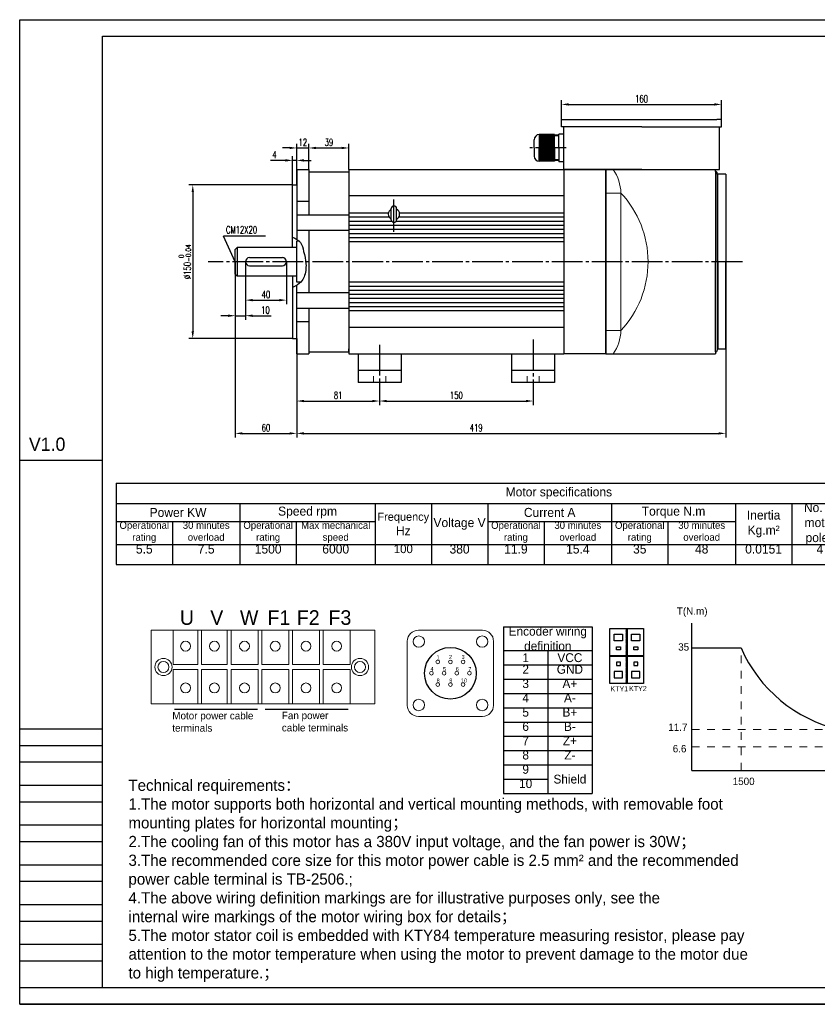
# Model space of a CAD drawing. Header units: inches. Extents: x -145 to 8431, y -8689 to -4411.
# Tile 3 of 14: x 869 to 1648, y -8689 to -7727. Entities that reach past the tile are written whole.
import ezdxf

# ---------------------------------------------------------------- set-up
doc = ezdxf.new("R2010")
doc.units = ezdxf.units.IN
doc.header["$MEASUREMENT"] = 0
for name, pattern in [('CENTER', [50.8, 31.75, -6.35, 6.35, -6.35]), ('EB_DASHDOT', [39, 30, -3, 3, -3]), ('JIS_02_1.2', [2.5, 1.25, -1.25])]:
    doc.linetypes.add(name, pattern=pattern)
for name, color, linetype in [('1', 1, 'Continuous'), ('3中心线层', 4, 'CENTER'), ('尺寸标注', 7, 'Continuous'), ('尺寸线', 7, 'Continuous')]:
    doc.layers.add(name, color=color, linetype=linetype)
for name, color, linetype, lineweight in [('CAXA1', 1, 'EB_DASHDOT', 25), ('实线', 7, 'Continuous', 30), ('虚线', 7, 'JIS_02_1.2', 13)]:
    doc.layers.add(name, color=color, linetype=linetype, lineweight=lineweight)
doc.styles.add('SLDTEXTSTYLE0', font='txt')
doc.styles.add('wldj', font='txt.shx', dxfattribs={"width": 0.7, "bigfont": 'INTECAD.SHX'})
doc.dimstyles.new('半径标注', dxfattribs={"dimscale": 2, "dimtxt": 3.5, "dimasz": 3.5, "dimexe": 2, "dimexo": 0, "dimgap": 1, "dimtad": 1, "dimdec": 3, "dimdsep": 46, "dimtxsty": 'wldj', "dimcen": 0.09, "dimclrd": 1, "dimclre": 1, "dimclrt": 3, "dimazin": 2, "dimtfac": 0.7, "dimtdec": 3, "dimtmove": 0, "dimatfit": 3, "dimfxl": 1, "dimtzin": 0, "dimarcsym": 0})

# ---------------------------------------------------------------- blocks, each defined once
blk = doc.blocks.new('*D49')
at = {"color": 1, "lineweight": -2}
for p, q in [((1079.71, -7975.37), (1079.71, -8135.15)), ((1139.71, -8053.37), (1139.71, -8135.15)), ((1086.71, -8131.15), (1132.71, -8131.15))]:
    blk.add_line(p, q, dxfattribs=at)
at = {"color": 1}
for points in [[(1086.71, -8129.98), (1086.71, -8132.31), (1079.71, -8131.15)], [(1132.71, -8132.31), (1132.71, -8129.98), (1139.71, -8131.15)]]:
    blk.add_solid(points, dxfattribs=at)
at = {"layer": 'Defpoints', "color": 0}
for p in [(1079.71, -7975.37), (1139.71, -8053.37), (1139.71, -8131.15)]:
    blk.add_point(p, dxfattribs=at)
at = {"color": 3, "insert": (1109.71, -8125.65), "char_height": 7, "attachment_point": 5, "style": 'wldj'}
blk.add_mtext('60', dxfattribs=at)
blk = doc.blocks.new('*D50')
at = {"color": 1, "lineweight": -2}
for p, q in [((1558.82, -7963.37), (1558.82, -8135.15)), ((1139.71, -8053.37), (1139.71, -8135.15)), ((1146.71, -8131.15), (1551.82, -8131.15))]:
    blk.add_line(p, q, dxfattribs=at)
at = {"color": 1}
for points in [[(1146.71, -8129.98), (1146.71, -8132.31), (1139.71, -8131.15)], [(1551.82, -8132.31), (1551.82, -8129.98), (1558.82, -8131.15)]]:
    blk.add_solid(points, dxfattribs=at)
at = {"layer": 'Defpoints', "color": 0}
for p in [(1558.82, -7963.37), (1139.71, -8053.37), (1558.82, -8131.15)]:
    blk.add_point(p, dxfattribs=at)
at = {"color": 3, "insert": (1315.03, -8125.65), "char_height": 7, "attachment_point": 5, "style": 'wldj'}
blk.add_mtext('419', dxfattribs=at)
blk = doc.blocks.new('*D51')
at = {"color": 1, "lineweight": -2}
for p, q in [((1132.71, -7852.19), (1125.71, -7852.19)), ((1139.71, -7873.37), (1139.71, -7848.19)), ((1139.71, -7852.19), (1151.71, -7852.19)), ((1151.71, -7873.37), (1151.71, -7848.19)), ((1158.71, -7852.19), (1165.71, -7852.19))]:
    blk.add_line(p, q, dxfattribs=at)
at = {"color": 1}
for points in [[(1132.71, -7853.35), (1132.71, -7851.02), (1139.71, -7852.19)], [(1158.71, -7851.02), (1158.71, -7853.35), (1151.71, -7852.19)]]:
    blk.add_solid(points, dxfattribs=at)
at = {"layer": 'Defpoints', "color": 0}
for p in [(1151.71, -7852.19), (1139.71, -7873.37), (1151.71, -7873.37)]:
    blk.add_point(p, dxfattribs=at)
at = {"color": 3, "insert": (1145.71, -7846.69), "char_height": 7, "attachment_point": 5, "style": 'wldj'}
blk.add_mtext('12', dxfattribs=at)
blk = doc.blocks.new('*D52')
at = {"color": 1, "lineweight": -2}
for p, q in [((1151.71, -7873.37), (1151.71, -7848.19)), ((1158.71, -7852.19), (1183.71, -7852.19)), ((1190.71, -7873.37), (1190.71, -7848.19))]:
    blk.add_line(p, q, dxfattribs=at)
at = {"color": 1}
for points in [[(1158.71, -7851.02), (1158.71, -7853.35), (1151.71, -7852.19)], [(1183.71, -7853.35), (1183.71, -7851.02), (1190.71, -7852.19)]]:
    blk.add_solid(points, dxfattribs=at)
at = {"layer": 'Defpoints', "color": 0}
for p in [(1190.71, -7852.19), (1151.71, -7873.37), (1190.71, -7873.37)]:
    blk.add_point(p, dxfattribs=at)
at = {"color": 3, "insert": (1171.21, -7846.69), "char_height": 7, "attachment_point": 5, "style": 'wldj'}
blk.add_mtext('39', dxfattribs=at)
blk = doc.blocks.new('*D53')
at = {"color": 1, "lineweight": -2}
for p, q in [((1135.71, -7888.37), (1034.21, -7888.37)), ((1038.21, -7895.37), (1038.21, -8031.37)), ((1135.71, -8038.37), (1034.21, -8038.37))]:
    blk.add_line(p, q, dxfattribs=at)
at = {"color": 1}
for points in [[(1039.37, -7895.37), (1037.04, -7895.37), (1038.21, -7888.37)], [(1037.04, -8031.37), (1039.37, -8031.37), (1038.21, -8038.37)]]:
    blk.add_solid(points, dxfattribs=at)
at = {"layer": 'Defpoints', "color": 0}
for p in [(1135.71, -7888.37), (1038.21, -8038.37), (1135.71, -8038.37)]:
    blk.add_point(p, dxfattribs=at)
at = {"color": 3, "insert": (1030.49, -7963.37), "char_height": 7, "attachment_point": 5, "rotation": 90, "style": 'wldj'}
blk.add_mtext('{\\Ftxt,intecad|c134;%%C150\\H0.7x;\\S 0^ -0.04;}', dxfattribs=at)
blk = doc.blocks.new('*D63')
at = {"color": 1, "lineweight": -2}
for p, q in [((1135.71, -7888.37), (1135.71, -7860.31)), ((1139.71, -7888.37), (1139.71, -7860.31)), ((1128.71, -7864.31), (1114.21, -7864.31)), ((1139.71, -7864.31), (1135.71, -7864.31)), ((1146.71, -7864.31), (1153.71, -7864.31))]:
    blk.add_line(p, q, dxfattribs=at)
at = {"color": 1}
for points in [[(1128.71, -7865.48), (1128.71, -7863.14), (1135.71, -7864.31)], [(1146.71, -7863.14), (1146.71, -7865.48), (1139.71, -7864.31)]]:
    blk.add_solid(points, dxfattribs=at)
at = {"layer": 'Defpoints', "color": 0}
for p in [(1135.71, -7864.31), (1135.71, -7888.37), (1139.71, -7888.37)]:
    blk.add_point(p, dxfattribs=at)
at = {"color": 3, "insert": (1117.96, -7858.81), "char_height": 7, "attachment_point": 5, "style": 'wldj'}
blk.add_mtext('4', dxfattribs=at)
blk = doc.blocks.new('*D67')
at = {"color": 1, "lineweight": -2}
for p, q in [((1139.71, -8053.37), (1139.71, -8103.51)), ((1220.71, -8087.05), (1220.71, -8103.51)), ((1146.71, -8099.51), (1213.71, -8099.51))]:
    blk.add_line(p, q, dxfattribs=at)
at = {"color": 1}
for points in [[(1146.71, -8098.34), (1146.71, -8100.67), (1139.71, -8099.51)], [(1213.71, -8100.67), (1213.71, -8098.34), (1220.71, -8099.51)]]:
    blk.add_solid(points, dxfattribs=at)
at = {"layer": 'Defpoints', "color": 0}
for p in [(1139.71, -8053.37), (1220.71, -8087.05), (1220.71, -8099.51)]:
    blk.add_point(p, dxfattribs=at)
at = {"color": 3, "insert": (1180.21, -8094.01), "char_height": 7, "attachment_point": 5, "style": 'wldj'}
blk.add_mtext('81', dxfattribs=at)
blk = doc.blocks.new('*D68')
at = {"color": 1, "lineweight": -2}
for p, q in [((1220.71, -8081.54), (1220.71, -8103.51)), ((1370.71, -8088.68), (1370.71, -8103.51)), ((1227.71, -8099.51), (1363.71, -8099.51))]:
    blk.add_line(p, q, dxfattribs=at)
at = {"color": 1}
for points in [[(1227.71, -8098.34), (1227.71, -8100.67), (1220.71, -8099.51)], [(1363.71, -8100.67), (1363.71, -8098.34), (1370.71, -8099.51)]]:
    blk.add_solid(points, dxfattribs=at)
at = {"layer": 'Defpoints', "color": 0}
for p in [(1220.71, -8081.54), (1370.71, -8088.68), (1370.71, -8099.51)]:
    blk.add_point(p, dxfattribs=at)
at = {"color": 3, "insert": (1295.71, -8094.01), "char_height": 7, "attachment_point": 5, "style": 'wldj'}
blk.add_mtext('150', dxfattribs=at)
blk = doc.blocks.new('*D69')
at = {"color": 1, "lineweight": -2}
for p, q in [((1079.71, -7963.37), (1079.71, -8020.13)), ((1089.71, -7963.37), (1089.71, -8020.13)), ((1072.71, -8016.13), (1065.71, -8016.13)), ((1079.71, -8016.13), (1089.71, -8016.13)), ((1096.71, -8016.13), (1114.71, -8016.13))]:
    blk.add_line(p, q, dxfattribs=at)
at = {"color": 1}
for points in [[(1072.71, -8017.3), (1072.71, -8014.97), (1079.71, -8016.13)], [(1096.71, -8014.97), (1096.71, -8017.3), (1089.71, -8016.13)]]:
    blk.add_solid(points, dxfattribs=at)
at = {"layer": 'Defpoints', "color": 0}
for p in [(1079.71, -7963.37), (1089.71, -7963.37), (1089.71, -8016.13)]:
    blk.add_point(p, dxfattribs=at)
at = {"color": 3, "insert": (1109.21, -8010.63), "char_height": 7, "attachment_point": 5, "style": 'wldj'}
blk.add_mtext('10', dxfattribs=at)
blk = doc.blocks.new('*D70')
at = {"color": 1, "lineweight": -2}
for p, q in [((1089.71, -7963.37), (1089.71, -8004.91)), ((1129.71, -7963.37), (1129.71, -8004.91)), ((1096.71, -8000.91), (1122.71, -8000.91))]:
    blk.add_line(p, q, dxfattribs=at)
at = {"color": 1}
for points in [[(1096.71, -7999.75), (1096.71, -8002.08), (1089.71, -8000.91)], [(1122.71, -8002.08), (1122.71, -7999.75), (1129.71, -8000.91)]]:
    blk.add_solid(points, dxfattribs=at)
at = {"layer": 'Defpoints', "color": 0}
for p in [(1089.71, -7963.37), (1129.71, -7963.37), (1129.71, -8000.91)]:
    blk.add_point(p, dxfattribs=at)
at = {"color": 3, "insert": (1109.71, -7995.41), "char_height": 7, "attachment_point": 5, "style": 'wldj'}
blk.add_mtext('40', dxfattribs=at)
blk = doc.blocks.new('*D73')
at = {"color": 1, "lineweight": -2}
for p, q in [((1398.5, -7824.37), (1398.5, -7805.63)), ((1405.5, -7809.63), (1547.61, -7809.63)), ((1554.61, -7824.37), (1554.61, -7805.63))]:
    blk.add_line(p, q, dxfattribs=at)
at = {"color": 1}
for points in [[(1405.5, -7808.46), (1405.5, -7810.8), (1398.5, -7809.63)], [(1547.61, -7810.8), (1547.61, -7808.46), (1554.61, -7809.63)]]:
    blk.add_solid(points, dxfattribs=at)
at = {"layer": 'Defpoints', "color": 0}
for p in [(1554.61, -7809.63), (1398.5, -7824.37), (1554.61, -7824.37)]:
    blk.add_point(p, dxfattribs=at)
at = {"color": 3, "insert": (1476.55, -7804.13), "char_height": 7, "attachment_point": 5, "style": 'wldj'}
blk.add_mtext('{\\Ftxt,intecad|c134;160}', dxfattribs=at)
blk = doc.blocks.new('*T74')
at = {"color": 0, "lineweight": -2}
for p, q in [((0, 0), (55, 0)), ((0, 0), (0, -19.8)), ((55, 0), (121, 0)), ((121, 0), (176, 0)), ((176, 0), (253, 0)), ((253, 0), (308, 0)), ((308, 0), (363, 0)), ((363, 0), (418, 0)), ((418, 0), (484, 0)), ((484, 0), (539, 0)), ((539, 0), (605, 0)), ((605, 0), (660, 0)), ((660, 0), (715, 0)), ((715, 0), (770, 0)), ((770, 0), (865, 0)), ((865, 0), (920, 0)), ((865, 0), (865, -19.8)), ((920, 0), (920, -19.8)), ((0, -19.8), (55, -19.8)), ((0, -19.8), (0, -37.61)), ((55, -19.8), (121, -19.8)), ((121, -19.8), (176, -19.8)), ((121, -19.8), (121, -37.61)), ((176, -19.8), (253, -19.8)), ((253, -19.8), (308, -19.8)), ((253, -19.8), (253, -37.61)), ((308, -19.8), (363, -19.8)), ((308, -19.8), (308, -37.61)), ((363, -19.8), (418, -19.8)), ((363, -19.8), (363, -37.61)), ((418, -19.8), (484, -19.8)), ((484, -19.8), (539, -19.8)), ((484, -19.8), (484, -37.61)), ((539, -19.8), (605, -19.8)), ((605, -19.8), (660, -19.8)), ((605, -19.8), (605, -37.61)), ((660, -19.8), (715, -19.8)), ((660, -19.8), (660, -37.61)), ((715, -19.8), (770, -19.8)), ((715, -19.8), (715, -37.61)), ((770, -19.8), (865, -19.8)), ((770, -19.8), (770, -37.61)), ((865, -19.8), (920, -19.8)), ((865, -19.8), (865, -37.61)), ((920, -19.8), (920, -37.61)), ((0, -37.61), (55, -37.61)), ((0, -37.61), (0, -59.97)), ((55, -37.61), (121, -37.61)), ((55, -37.61), (55, -59.97)), ((121, -37.61), (176, -37.61)), ((121, -37.61), (121, -59.97)), ((176, -37.61), (253, -37.61)), ((176, -37.61), (176, -59.97)), ((253, -37.61), (253, -59.97)), ((308, -37.61), (308, -59.97)), ((363, -37.61), (418, -37.61)), ((363, -37.61), (363, -59.97)), ((418, -37.61), (484, -37.61)), ((418, -37.61), (418, -59.97)), ((484, -37.61), (539, -37.61)), ((484, -37.61), (484, -59.97)), ((539, -37.61), (605, -37.61)), ((539, -37.61), (539, -59.97)), ((605, -37.61), (605, -59.97)), ((660, -37.61), (660, -59.97)), ((715, -37.61), (715, -59.97)), ((770, -37.61), (770, -59.97)), ((865, -37.61), (865, -59.97)), ((920, -37.61), (920, -59.97)), ((0, -59.97), (55, -59.97)), ((0, -59.97), (0, -79.4)), ((55, -59.97), (121, -59.97)), ((55, -59.97), (55, -79.4)), ((121, -59.97), (176, -59.97)), ((121, -59.97), (121, -79.4)), ((176, -59.97), (253, -59.97)), ((176, -59.97), (176, -79.4)), ((253, -59.97), (308, -59.97)), ((253, -59.97), (253, -79.4)), ((308, -59.97), (363, -59.97)), ((308, -59.97), (308, -79.4)), ((363, -59.97), (418, -59.97)), ((363, -59.97), (363, -79.4)), ((418, -59.97), (484, -59.97)), ((418, -59.97), (418, -79.4)), ((484, -59.97), (539, -59.97)), ((484, -59.97), (484, -79.4)), ((539, -59.97), (605, -59.97)), ((539, -59.97), (539, -79.4)), ((605, -59.97), (660, -59.97)), ((605, -59.97), (605, -79.4)), ((660, -59.97), (715, -59.97)), ((660, -59.97), (660, -79.4)), ((715, -59.97), (770, -59.97)), ((715, -59.97), (715, -79.4)), ((770, -59.97), (865, -59.97)), ((770, -59.97), (770, -79.4)), ((865, -59.97), (920, -59.97)), ((865, -59.97), (865, -79.4)), ((920, -59.97), (920, -79.4)), ((0, -79.4), (55, -79.4)), ((55, -79.4), (121, -79.4)), ((121, -79.4), (176, -79.4)), ((176, -79.4), (253, -79.4)), ((253, -79.4), (308, -79.4)), ((308, -79.4), (363, -79.4)), ((363, -79.4), (418, -79.4)), ((418, -79.4), (484, -79.4)), ((484, -79.4), (539, -79.4)), ((539, -79.4), (605, -79.4)), ((605, -79.4), (660, -79.4)), ((660, -79.4), (715, -79.4)), ((715, -79.4), (770, -79.4)), ((770, -79.4), (865, -79.4)), ((865, -79.4), (920, -79.4))]:
    blk.add_line(p, q, dxfattribs=at)
at = {"color": 0}
for s, insert, char_height, width, attachment_point in [('Motor specifications', (432.5, -9.9), 8.8, 864.88, 5), ('No. of motor poles', (687.5, -39.89), 8.8, 54.88, 5), ('Power KW', (60.5, -28.7), 8.8, 120.88, 5), ('Speed rpm', (187, -28.7), 8.8, 131.88, 5), ('{\\H0.9091x;Frequency} Hz', (280.5, -39.89), 8.8, 54.88, 5), ('Current A', (423.5, -28.7), 8.8, 120.88, 5), ('Torque N.m', (544.5, -28.7), 8.8, 120.88, 5), ('Inertia Kg.m²', (632.5, -39.89), 8.8, 54.88, 5), ('Torque factor Nm/A', (742.5, -39.89), 8.8, 54.88, 5), ('Fan power W', (892.5, -39.89), 8.8, 54.88, 5), ('{\\H0.7955x;Operational rating}', (27.5, -37.67), 8.8, 54.88, 2), ('{\\H0.7955x;30 minutes overload}', (88, -37.67), 8.8, 65.88, 2), ('Operational rating', (148.5, -37.67), 7, 54.88, 2), ('{\\H0.7955x;Max mechanical speed}', (214.5, -37.67), 8.8, 76.88, 2), ('Voltage V', (335.5, -39.89), 8.8, 54.88, 5), ('{\\H0.7955x;Operational rating}', (390.5, -37.67), 8.8, 54.88, 2), ('{\\H0.7955x;30 minutes overload}', (451, -37.67), 8.8, 65.88, 2), ('{\\H0.7955x;Operational rating}', (511.5, -37.67), 8.8, 54.88, 2), ('{\\H0.7955x;30 minutes overload}', (572, -37.67), 8.8, 65.88, 2), ('Encoder type', (817.5, -39.89), 8.8, 94.88, 5), ('5.5', (27.5, -60.03), 8.8, 54.88, 2), ('7.5', (88, -60.03), 8.8, 65.88, 2), ('1500', (148.5, -60.03), 8.8, 54.88, 2), ('6000', (214.5, -60.03), 8.8, 76.88, 2), ('100', (280.5, -60.03), 8.38, 54.88, 2), ('380', (335.5, -60.03), 8.8, 54.88, 2), ('11.9', (390.5, -60.03), 8.8, 54.88, 2), ('15.4', (451, -60.03), 8.8, 65.88, 2), ('35', (511.5, -60.03), 8.8, 54.88, 2), ('48', (572, -60.03), 8.8, 65.88, 2), ('0.0151', (632.5, -60.03), 8.8, 54.88, 2), ('4', (687.5, -60.03), 8.8, 54.88, 2), ('2.94', (742.5, -60.03), 8.8, 54.88, 2), ('{\\H0.7955x;5V - Incremental 2500 lines}', (817.5, -60.03), 8.8, 94.88, 2), ('30', (892.5, -60.03), 8.8, 54.88, 2)]:
    blk.add_mtext(s, dxfattribs=dict(at, insert=insert, char_height=char_height, width=width, attachment_point=attachment_point))
blk = doc.blocks.new('*T82')
at = {"color": 0, "lineweight": -2}
for p, q in [((0, 0), (43.2, 0)), ((0, 0), (0, -23.26)), ((43.2, 0), (86.4, 0)), ((86.4, 0), (86.4, -23.26)), ((0, -23.26), (43.2, -23.26)), ((0, -23.26), (0, -37.22)), ((43.2, -23.26), (86.4, -23.26)), ((43.2, -23.26), (43.2, -37.22)), ((86.4, -23.26), (86.4, -37.22)), ((0, -37.22), (43.2, -37.22)), ((0, -37.22), (0, -51.18)), ((43.2, -37.22), (86.4, -37.22)), ((43.2, -37.22), (43.2, -51.18)), ((86.4, -37.22), (86.4, -51.18)), ((0, -51.18), (43.2, -51.18)), ((0, -51.18), (0, -65.14)), ((43.2, -51.18), (86.4, -51.18)), ((43.2, -51.18), (43.2, -65.14)), ((86.4, -51.18), (86.4, -65.14)), ((0, -65.14), (43.2, -65.14)), ((0, -65.14), (0, -79.11)), ((43.2, -65.14), (86.4, -65.14)), ((43.2, -65.14), (43.2, -79.11)), ((86.4, -65.14), (86.4, -79.11)), ((0, -79.11), (43.2, -79.11)), ((0, -79.11), (0, -93.07)), ((43.2, -79.11), (86.4, -79.11)), ((43.2, -79.11), (43.2, -93.07)), ((86.4, -79.11), (86.4, -93.07)), ((0, -93.07), (43.2, -93.07)), ((0, -93.07), (0, -107.03)), ((43.2, -93.07), (86.4, -93.07)), ((43.2, -93.07), (43.2, -107.03)), ((86.4, -93.07), (86.4, -107.03)), ((0, -107.03), (43.2, -107.03)), ((0, -107.03), (0, -120.99)), ((43.2, -107.03), (86.4, -107.03)), ((43.2, -107.03), (43.2, -120.99)), ((86.4, -107.03), (86.4, -120.99)), ((0, -120.99), (43.2, -120.99)), ((0, -120.99), (0, -134.95)), ((43.2, -120.99), (86.4, -120.99)), ((43.2, -120.99), (43.2, -134.95)), ((86.4, -120.99), (86.4, -134.95)), ((0, -134.95), (43.2, -134.95)), ((0, -134.95), (0, -148.92)), ((43.2, -134.95), (86.4, -134.95)), ((43.2, -134.95), (43.2, -148.92)), ((86.4, -134.95), (86.4, -148.92)), ((0, -148.92), (43.2, -148.92)), ((0, -148.92), (0, -162.88)), ((43.2, -148.92), (43.2, -162.88)), ((86.4, -148.92), (86.4, -162.88)), ((0, -162.88), (43.2, -162.88)), ((43.2, -162.88), (86.4, -162.88))]:
    blk.add_line(p, q, dxfattribs=at)
at = {"color": 0, "char_height": 8.64}
for s, insert, width, attachment_point in [('Encoder wiring definition', (43.2, -11.63), 86.28, 5), ('1', (21.6, -30.24), 43.08, 5), ('VCC', (64.8, -30.24), 43.08, 5), ('2', (21.6, -37.28), 43.08, 2), ('GND', (64.8, -37.28), 43.08, 2), ('3', (21.6, -51.24), 43.08, 2), ('A+', (64.8, -51.24), 43.08, 2), ('4', (21.6, -65.2), 43.08, 2), ('A-', (64.8, -65.2), 43.08, 2), ('5', (21.6, -79.17), 43.08, 2), ('B+', (64.8, -79.17), 43.08, 2), ('6', (21.6, -93.13), 43.08, 2), ('B-', (64.8, -93.13), 43.08, 2), ('7', (21.6, -107.09), 43.08, 2), ('Z+', (64.8, -107.09), 43.08, 2), ('8', (21.6, -121.05), 43.08, 2), ('Z-', (64.8, -121.05), 43.08, 2), ('9', (21.6, -135.01), 43.08, 2), ('Shield', (64.8, -148.92), 43.08, 5), ('10', (21.6, -148.98), 43.08, 2)]:
    blk.add_mtext(s, dxfattribs=dict(at, insert=insert, width=width, attachment_point=attachment_point))

msp = doc.modelspace()

# ---------------------------------------------------------------- hatches: boundary and pattern name
h = msp.add_hatch()
h.set_pattern_fill('ANSI31', color=256, scale=0.5, style=0)
h.set_pattern_definition([(45, (-19.56536, -5453.57298), (-0.0441941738, 0.0441941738), [])])
h.paths.add_polyline_path([(1462.6613, -8321.8027), (1461.6613, -8321.8027), (1461.6613, -8375.7151), (1462.6613, -8375.7151)])
msp.add_hatch(color=256).paths.add_polyline_path([(1445.7109, -8348.2589), (1478.6117, -8348.2589), (1478.6117, -8349.2589), (1445.7109, -8349.2589)])

# ---------------------------------------------------------------- linework, layer by layer
for p, q in [((869.157, -8689.0992), (869.157, -7726.8192)), ((869.157, -7726.8192), (2229.957, -7726.8192)), ((1139.7067, -7873.3699), (1139.7067, -7941.348)), ((1151.7067, -7873.3699), (1151.7067, -7917.8213)), ((1151.7067, -7873.3699), (1151.7067, -7917.8213)), ((1190.7067, -7873.3699), (1190.7067, -8053.3699)), ((1190.7067, -7873.3699), (1400.7067, -7873.3699)), ((1400.7067, -7873.3699), (1400.7067, -8053.3699)), ((1441.7067, -8053.3693), (1441.8232, -7873.3704)), ((1441.8232, -7873.3704), (1441.8232, -8053.3704)), ((1548.7725, -7875.1984), (1548.7725, -7963.3704)), ((1550.5999, -7877.9395), (1550.5999, -8048.8014)), ((1151.7067, -7904.5419), (1139.7067, -7904.5419)), ((1190.7067, -7917.8213), (1139.7067, -7917.8213)), ((1232.0864, -7922.355), (1232.0864, -7911.3848)), ((1237.3269, -7922.355), (1237.3269, -7911.3848)), ((1190.7067, -7932.8213), (1139.7067, -7932.8213)), ((1151.7067, -7932.8213), (1151.7067, -7993.9185)), ((1151.7067, -7932.8213), (1151.7067, -7993.9185)), ((1142.3502, -7943.3699), (1139.7067, -7943.3699)), ((1081.7067, -7949.3699), (1081.7067, -7977.3699)), ((1093.7067, -7959.3699), (1125.7067, -7959.3699)), ((1093.7067, -7967.3699), (1125.7067, -7967.3699)), ((1548.7725, -8051.5425), (1548.7725, -7963.3704)), ((1143.5156, -7983.3699), (1139.7067, -7983.3699)), ((1190.7067, -7993.9185), (1139.7067, -7993.9185)), ((1190.7067, -8008.9185), (1139.7067, -8008.9185)), ((1151.7067, -8008.9185), (1151.7067, -8053.3699)), ((1151.7067, -8022.1978), (1139.7067, -8022.1978)), ((1190.7067, -8053.3699), (1400.7067, -8053.3699)), ((1199.7067, -8053.3699), (1199.7067, -8081.5429)), ((1241.7067, -8053.3699), (1241.7067, -8081.5429)), ((1349.7067, -8053.3699), (1349.7067, -8081.5429)), ((1391.7067, -8053.3699), (1391.7067, -8081.5429)), ((1441.7067, -8053.3693), (1400.7067, -8053.3699)), ((1241.7067, -8069.5429), (1199.7067, -8069.5429)), ((1391.7067, -8069.5429), (1349.7067, -8069.5429)), ((1241.7067, -8081.5429), (1199.7067, -8081.5429)), ((1391.7067, -8081.5429), (1349.7067, -8081.5429)), ((869.157, -8157.1854), (950.157, -8157.1854)), ((1461.6613, -8321.8027), (1461.6613, -8375.7151)), ((1462.6613, -8321.8027), (1462.6613, -8375.7151)), ((1525.7786, -8364.7082), (1525.7786, -8316.7082)), ((1525.7786, -8340.7082), (1573.7786, -8340.7082)), ((1525.7786, -8412.7082), (1525.7786, -8364.7082)), ((1020.4108, -8400.5531), (1101.5883, -8400.5531)), ((1108.8147, -8400.5531), (1189.9921, -8400.5531)), ((1525.7786, -8460.7082), (1525.7786, -8412.7082)), ((950.157, -8420.1792), (869.157, -8420.1792)), ((950.157, -8436.3792), (869.157, -8436.3792)), ((950.157, -8452.5792), (869.157, -8452.5792)), ((1525.7786, -8460.7082), (1573.7786, -8460.7082)), ((1573.7786, -8460.7082), (1621.7786, -8460.7082)), ((1621.7786, -8460.7082), (1669.7786, -8460.7082)), ((950.157, -8475.2592), (869.157, -8475.2592)), ((950.157, -8491.4592), (869.157, -8491.4592)), ((950.157, -8514.1392), (869.157, -8514.1392)), ((950.157, -8530.3392), (869.157, -8530.3392)), ((950.157, -8553.0192), (869.157, -8553.0192)), ((950.157, -8569.2192), (869.157, -8569.2192)), ((950.157, -8591.8992), (869.157, -8591.8992)), ((950.157, -8608.0992), (869.157, -8608.0992)), ((950.157, -8630.7792), (869.157, -8630.7792)), ((950.157, -8646.9792), (869.157, -8646.9792)), ((950.157, -8672.8992), (869.157, -8672.8992)), ((2229.957, -8689.0992), (869.157, -8689.0992)), ((869.157, -8689.0992), (2229.957, -8689.0992)), ((869.157, -8689.0992), (2229.957, -8689.0992))]:
    msp.add_line(p, q)
at = {"color": 3}
for p in [(1079.7067, -7963.3699), (1109.2976, -7938.4883)]:
    msp.add_line(p, (1068.3134, -7938.4883), dxfattribs=at)
at = {"lineweight": 25}
for p, q in [((1079.7067, -7951.3699), (1081.7067, -7949.3699)), ((1079.7067, -7975.3699), (1081.7067, -7977.3699))]:
    msp.add_line(p, q, dxfattribs=at)
at = {"color": 7, "linetype": 'Continuous', "lineweight": 15}
for p, q in [((997.5625, -8323.4703), (997.5625, -8395.4703)), ((1019.1625, -8323.4703), (997.5625, -8323.4703)), ((1019.1625, -8357.0703), (1019.1625, -8323.4703)), ((1043.1625, -8323.4703), (1019.1625, -8323.4703)), ((1043.1625, -8323.4703), (1043.1625, -8357.0703)), ((1046.7625, -8323.4703), (1043.1625, -8323.4703)), ((1046.7625, -8357.0703), (1046.7625, -8323.4703)), ((1071.9625, -8323.4703), (1046.7625, -8323.4703)), ((1071.9625, -8323.4703), (1071.9625, -8357.0703)), ((1075.5625, -8323.4703), (1071.9625, -8323.4703)), ((1075.5625, -8357.0703), (1075.5625, -8323.4703)), ((1101.9625, -8323.4703), (1075.5625, -8323.4703)), ((1101.9625, -8323.4703), (1101.9625, -8357.0703)), ((1105.5625, -8323.4703), (1101.9625, -8323.4703)), ((1105.5625, -8357.0703), (1105.5625, -8323.4703)), ((1131.9625, -8323.4703), (1105.5625, -8323.4703)), ((1131.9625, -8323.4703), (1131.9625, -8357.0703)), ((1135.5625, -8323.4703), (1131.9625, -8323.4703)), ((1135.5625, -8357.0703), (1135.5625, -8323.4703)), ((1161.9625, -8323.4703), (1135.5625, -8323.4703)), ((1161.9625, -8323.4703), (1161.9625, -8357.0703)), ((1165.5625, -8323.4703), (1161.9625, -8323.4703)), ((1165.5625, -8357.0703), (1165.5625, -8323.4703)), ((1191.9625, -8323.4703), (1165.5625, -8323.4703)), ((1191.9625, -8323.4703), (1191.9625, -8357.0703)), ((1215.9625, -8323.4703), (1191.9625, -8323.4703)), ((1215.9625, -8395.4703), (1215.9625, -8323.4703)), ((1258.5828, -8323.4703), (1321.2228, -8323.4703)), ((1247.7828, -8396.9103), (1247.7828, -8334.2703)), ((1332.0228, -8396.9103), (1332.0228, -8334.2703)), ((1043.1625, -8357.0703), (1019.1625, -8357.0703)), ((1019.1625, -8395.4703), (1019.1625, -8361.8703)), ((1019.1625, -8361.8703), (1043.1625, -8361.8703)), ((1043.1625, -8361.8703), (1043.1625, -8395.4703)), ((1071.9625, -8357.0703), (1046.7625, -8357.0703)), ((1046.7625, -8395.4703), (1046.7625, -8361.8703)), ((1046.7625, -8361.8703), (1071.9625, -8361.8703)), ((1071.9625, -8361.8703), (1071.9625, -8395.4703)), ((1101.9625, -8357.0703), (1075.5625, -8357.0703)), ((1075.5625, -8395.4703), (1075.5625, -8361.8703)), ((1075.5625, -8361.8703), (1101.9625, -8361.8703)), ((1101.9625, -8361.8703), (1101.9625, -8395.4703)), ((1131.9625, -8357.0703), (1105.5625, -8357.0703)), ((1105.5625, -8395.4703), (1105.5625, -8361.8703)), ((1105.5625, -8361.8703), (1131.9625, -8361.8703)), ((1131.9625, -8361.8703), (1131.9625, -8395.4703)), ((1161.9625, -8357.0703), (1135.5625, -8357.0703)), ((1135.5625, -8395.4703), (1135.5625, -8361.8703)), ((1135.5625, -8361.8703), (1161.9625, -8361.8703)), ((1161.9625, -8361.8703), (1161.9625, -8395.4703)), ((1191.9625, -8357.0703), (1165.5625, -8357.0703)), ((1165.5625, -8395.4703), (1165.5625, -8361.8703)), ((1165.5625, -8361.8703), (1191.9625, -8361.8703)), ((1191.9625, -8361.8703), (1191.9625, -8395.4703)), ((997.5625, -8395.4703), (1019.1625, -8395.4703)), ((1019.1625, -8395.4703), (1043.1625, -8395.4703)), ((1043.1625, -8395.4703), (1046.7625, -8395.4703)), ((1046.7625, -8395.4703), (1071.9625, -8395.4703)), ((1071.9625, -8395.4703), (1075.5625, -8395.4703)), ((1075.5625, -8395.4703), (1101.9625, -8395.4703)), ((1101.9625, -8395.4703), (1105.5625, -8395.4703)), ((1105.5625, -8395.4703), (1131.9625, -8395.4703)), ((1131.9625, -8395.4703), (1135.5625, -8395.4703)), ((1135.5625, -8395.4703), (1161.9625, -8395.4703)), ((1161.9625, -8395.4703), (1165.5625, -8395.4703)), ((1165.5625, -8395.4703), (1191.9625, -8395.4703)), ((1191.9625, -8395.4703), (1215.9625, -8395.4703)), ((1258.5828, -8407.7103), (1321.2228, -8407.7103))]:
    msp.add_line(p, q, dxfattribs=at)
for points in [[(1445.7109, -8321.8027), (1478.6117, -8321.8027), (1478.6117, -8375.7151), (1445.7109, -8375.7151)], [(1449.7222, -8327.4262), (1457.9023, -8327.4262), (1457.9023, -8333.8028), (1449.7222, -8333.8028)], [(1466.6726, -8327.4262), (1474.8527, -8327.4262), (1474.8527, -8333.8028), (1466.6726, -8333.8028)], [(1451.9931, -8339.5868), (1456.0832, -8339.5868), (1456.0832, -8342.7751), (1451.9931, -8342.7751)], [(1468.9435, -8339.5868), (1473.0336, -8339.5868), (1473.0336, -8342.7751), (1468.9435, -8342.7751)], [(1445.7109, -8348.2589), (1478.6117, -8348.2589), (1478.6117, -8349.2589), (1445.7109, -8349.2589)], [(1451.9931, -8357.931), (1456.0832, -8357.931), (1456.0832, -8354.7427), (1451.9931, -8354.7427)], [(1468.9435, -8357.931), (1473.0336, -8357.931), (1473.0336, -8354.7427), (1468.9435, -8354.7427)], [(1449.7222, -8370.0915), (1457.9023, -8370.0915), (1457.9023, -8363.715), (1449.7222, -8363.715)], [(1466.6726, -8370.0915), (1474.8527, -8370.0915), (1474.8527, -8363.715), (1466.6726, -8363.715)]]:
    msp.add_lwpolyline(points, close=True)
for centre, radius in [((1258.9428, -8334.6303), 5.58), ((1320.8628, -8334.6303), 5.58), ((1031.1625, -8339.0703), 4.8), ((1059.3625, -8339.0703), 4.8), ((1088.7625, -8339.0703), 4.8), ((1118.7625, -8339.0703), 4.8), ((1148.7625, -8339.0703), 4.8), ((1178.7625, -8339.0703), 4.8), ((1009.5625, -8359.4703), 8.4), ((1201.5625, -8359.4703), 8.4), ((1009.5625, -8359.4703), 5.4), ((1201.5625, -8359.4703), 5.4), ((1031.1625, -8379.8703), 4.8), ((1059.3625, -8379.8703), 4.8), ((1088.7625, -8379.8703), 4.8), ((1118.7625, -8379.8703), 4.8), ((1148.7625, -8379.8703), 4.8), ((1178.7625, -8379.8703), 4.8), ((1258.9428, -8396.5503), 5.58), ((1320.8628, -8396.5503), 5.58)]:
    msp.add_circle(centre, radius, dxfattribs=at)
msp.add_circle((1289.9028, -8365.5903), 25.2369)
for centre, radius, start, end in [((1234.7067, -7911.3848), 2.6202, 0, 180), ((1234.7067, -7916.8699), 5.4851, 118.5356154, 241.4643846), ((1234.7067, -7916.8699), 5.4851, 298.5356154, 61.4643846), ((1234.7067, -7922.355), 2.6202, 180, 0), ((1093.7067, -7963.3699), 4, 90, 270), ((1125.7067, -7963.3699), 4, 270, 90), ((1701.4346, -8284.9853), 139.2878, 203.5816505, 256.8635869)]:
    msp.add_arc(centre, radius, start, end)
for centre, radius, start, end in [((1258.5828, -8334.2703), 10.8, 90, 180), ((1321.2228, -8334.2703), 10.8, 0, 90), ((1277.5476, -8354.5221), 1.8018, 0, 180), ((1277.5476, -8354.5221), 1.8018, 180, 0), ((1289.9028, -8354.5221), 1.8018, 0, 180), ((1289.9028, -8354.5221), 1.8018, 180, 0), ((1302.258, -8354.5221), 1.8018, 0, 180), ((1302.258, -8354.5221), 1.8018, 180, 0), ((1271.37, -8365.5903), 1.8018, 0, 180), ((1271.37, -8365.5903), 1.8018, 180, 0), ((1283.7252, -8365.5903), 1.8018, 0, 180), ((1283.7252, -8365.5903), 1.8018, 180, 0), ((1296.0804, -8365.5903), 1.8018, 0, 180), ((1296.0804, -8365.5903), 1.8018, 180, 0), ((1308.4356, -8365.5903), 1.8018, 0, 180), ((1308.4356, -8365.5903), 1.8018, 180, 0), ((1277.5476, -8376.6585), 1.8018, 0, 180), ((1277.5476, -8376.6585), 1.8018, 180, 0), ((1289.9028, -8376.6585), 1.8018, 0, 180), ((1289.9028, -8376.6585), 1.8018, 180, 0), ((1302.258, -8376.6585), 1.8018, 0, 180), ((1302.258, -8376.6585), 1.8018, 180, 0), ((1258.5828, -8396.9103), 10.8, 180, 270), ((1321.2228, -8396.9103), 10.8, 270, 0)]:
    msp.add_arc(centre, radius, start, end, dxfattribs=at)
at = {"color": 3}
msp.add_open_spline([(1135.7067, -7939.3632), (1138.7407, -7940.6589), (1144.4121, -7943.6018), (1146.6574, -7954.4927), (1149.5938, -7965.4041), (1147.9649, -7978.2423), (1143.3407, -7984.7003), (1135.7067, -7988.5828)], degree=3, knots=[2.20344388, 2.20344388, 2.20344388, 2.20344388, 11.50222481, 20.85103938, 33.21893495, 46.15376002, 57.43613177, 57.43613177, 57.43613177, 57.43613177], dxfattribs=at)
at = {"layer": '1'}
for p, q in [((950.157, -8672.8992), (950.157, -7743.0192)), ((950.157, -7743.0192), (2213.757, -7743.0192)), ((2213.757, -8672.8992), (950.157, -8672.8992))]:
    msp.add_line(p, q, dxfattribs=at)
at = {"layer": '3中心线层'}
msp.add_line((1234.7067, -7934.2114), (1234.7067, -7897.6556), dxfattribs=at)
at = {"layer": 'CAXA1', "linetype": 'EB_DASHDOT', "lineweight": 25}
for p, q in [((1403.0925, -7852.0939), (1367.3768, -7852.0939)), ((1575.0492, -7963.3699), (1053.186, -7963.3699)), ((1220.7067, -8044.5949), (1220.7067, -8087.0454)), ((1370.7067, -8039.4349), (1370.7067, -8088.6781))]:
    msp.add_line(p, q, dxfattribs=at)
at = {"layer": '实线'}
for p, q in [((1398.5044, -7831.3699), (1398.5044, -7824.3699)), ((1398.5044, -7824.3699), (1403.2067, -7824.3699)), ((1476.7067, -7831.3699), (1398.5044, -7831.3699)), ((1400.7067, -7873.3699), (1400.7067, -7831.3699)), ((1403.2067, -7824.3699), (1550.2067, -7824.3699)), ((1476.7067, -7831.3699), (1554.6055, -7831.3699)), ((1554.6055, -7824.3699), (1550.2067, -7824.3699)), ((1552.7067, -7873.3699), (1552.7067, -7831.3699)), ((1554.6055, -7831.3699), (1554.6055, -7824.3699)), ((1139.7067, -7873.3699), (1151.7067, -7873.3699)), ((1151.7067, -7875.3699), (1190.7067, -7875.3699)), ((1190.7067, -7875.3699), (1190.7067, -7878.1199)), ((1476.7067, -7873.3699), (1400.7067, -7873.3699)), ((1400.7067, -7873.3704), (1441.8232, -7873.3704)), ((1441.8232, -7873.3704), (1507.656, -7873.3704)), ((1441.8232, -7963.3704), (1441.8232, -7873.371)), ((1441.9397, -7873.371), (1507.7725, -7873.371)), ((1476.7067, -7873.3699), (1552.8232, -7873.3704)), ((1476.8232, -7873.3704), (1552.8232, -7873.3704)), ((1548.7725, -7875.1984), (1548.7725, -7873.371)), ((1550.5999, -7877.9395), (1550.5999, -7877.0258)), ((1558.8232, -7877.9395), (1550.5999, -7877.9395)), ((1551.1481, -7906.721), (1551.1481, -7877.9395)), ((1558.8232, -7877.9395), (1558.8232, -7963.3704)), ((1135.7067, -7949.3699), (1135.7067, -7888.3699)), ((1135.7067, -7888.3699), (1139.7067, -7888.3699)), ((1400.7067, -7899.0791), (1190.7067, -7899.0791)), ((1551.1481, -7963.3704), (1551.1481, -7906.721)), ((1190.7067, -7915.6445), (1229.3602, -7915.6445)), ((1240.0531, -7915.6445), (1400.7067, -7915.6445)), ((1190.7067, -7919.6445), (1229.9752, -7919.6445)), ((1190.7067, -7923.6445), (1232.4257, -7923.6445)), ((1190.7067, -7927.6445), (1400.7067, -7927.6445)), ((1236.9876, -7923.6445), (1400.7067, -7923.6445)), ((1239.4382, -7919.6445), (1400.7067, -7919.6445)), ((1190.7067, -7931.6445), (1400.7067, -7931.6445)), ((1190.7067, -7935.6445), (1400.7067, -7935.6445)), ((1139.7067, -7983.3699), (1139.7067, -7943.3699)), ((1190.7067, -7939.6445), (1400.7067, -7939.6445)), ((1190.7067, -7943.6445), (1400.7067, -7943.6445)), ((1079.7067, -7975.3699), (1079.7067, -7951.3699)), ((1079.7067, -7975.3699), (1079.7067, -7951.3699)), ((1139.7067, -7949.3699), (1081.7067, -7949.3699)), ((1441.8232, -7963.3704), (1441.8232, -8053.3699)), ((1551.1481, -7963.3704), (1551.1481, -8025.3704)), ((1558.8232, -8048.8014), (1558.8232, -7963.3704)), ((1139.7067, -7977.3699), (1081.7067, -7977.3699)), ((1135.7067, -7977.3699), (1135.7067, -8038.3699)), ((1139.7067, -8053.3699), (1139.7067, -7986.3225)), ((1190.7067, -7983.0953), (1400.7067, -7983.0953)), ((1190.7067, -7987.0953), (1400.7067, -7987.0953)), ((1190.7067, -7991.0953), (1400.7067, -7991.0953)), ((1190.7067, -7995.0953), (1400.7067, -7995.0953)), ((1190.7067, -7999.0953), (1400.7067, -7999.0953)), ((1190.7067, -8003.0953), (1400.7067, -8003.0953)), ((1190.7067, -8007.0953), (1400.7067, -8007.0953)), ((1190.7067, -8011.0953), (1400.7067, -8011.0953)), ((1551.1481, -8020.0198), (1551.1481, -8048.8014)), ((1400.7067, -8027.6607), (1190.7067, -8027.6607)), ((1135.7067, -8038.3699), (1139.7067, -8038.3699)), ((1139.7067, -8038.3699), (1139.7067, -8053.3699)), ((1139.7067, -8053.3699), (1151.7067, -8053.3699)), ((1151.7067, -8051.3699), (1190.7067, -8051.3699)), ((1190.7067, -8051.3699), (1190.7067, -8048.6199)), ((1441.7067, -8053.3693), (1548.7725, -8053.3699)), ((1441.8232, -8053.3699), (1548.7725, -8053.3699)), ((1548.7725, -8051.5425), (1548.7725, -8053.3699)), ((1558.8232, -8048.8014), (1550.5999, -8048.8014)), ((1550.5999, -8048.8014), (1550.5999, -8049.7151))]:
    msp.add_line(p, q, dxfattribs=at)
at = {"layer": '实线', "color": 0}
for p, q in [((1391.7067, -7839.0939), (1376.7067, -7839.0939)), ((1376.7067, -7839.0939), (1376.7067, -7852.0939)), ((1391.7067, -7840.3939), (1376.7067, -7840.3939)), ((1391.7067, -7841.6939), (1376.7067, -7841.6939)), ((1391.7067, -7852.0939), (1391.7067, -7839.0939)), ((1395.7067, -7839.5939), (1391.7067, -7839.5939)), ((1395.7067, -7852.0939), (1395.7067, -7838.5939)), ((1400.7067, -7838.5939), (1395.7067, -7838.5939)), ((1371.7067, -7852.0939), (1371.7067, -7844.0939)), ((1371.7067, -7852.0939), (1371.7067, -7860.0939)), ((1391.7067, -7842.9939), (1376.7067, -7842.9939)), ((1391.7067, -7844.2939), (1376.7067, -7844.2939)), ((1391.7067, -7845.5939), (1376.7067, -7845.5939)), ((1391.7067, -7846.8939), (1376.7067, -7846.8939)), ((1391.7067, -7848.1939), (1376.7067, -7848.1939)), ((1391.7067, -7849.4939), (1376.7067, -7849.4939)), ((1391.7067, -7850.7939), (1376.7067, -7850.7939)), ((1376.7067, -7865.0939), (1376.7067, -7852.0939)), ((1391.7067, -7852.0939), (1391.7067, -7865.0939)), ((1395.7067, -7852.0939), (1395.7067, -7865.5939)), ((1391.7067, -7853.3939), (1376.7067, -7853.3939)), ((1391.7067, -7854.6939), (1376.7067, -7854.6939)), ((1391.7067, -7855.9939), (1376.7067, -7855.9939)), ((1391.7067, -7857.2939), (1376.7067, -7857.2939)), ((1391.7067, -7858.5939), (1376.7067, -7858.5939)), ((1391.7067, -7859.8939), (1376.7067, -7859.8939)), ((1391.7067, -7861.1939), (1376.7067, -7861.1939)), ((1391.7067, -7862.4939), (1376.7067, -7862.4939)), ((1391.7067, -7863.7939), (1376.7067, -7863.7939)), ((1391.7067, -7865.0939), (1376.7067, -7865.0939)), ((1395.7067, -7864.5939), (1391.7067, -7864.5939)), ((1400.7067, -7865.5939), (1395.7067, -7865.5939))]:
    msp.add_line(p, q, dxfattribs=at)
for centre, start, end in [((1376.7067, -7844.0939), 90, 180), ((1376.7067, -7860.0939), 180, 270)]:
    msp.add_arc(centre, 5, start, end, dxfattribs=at)
at = {"layer": '实线'}
for centre, start, end in [((1548.7725, -7877.0258), 0, 90), ((1548.7725, -8049.7151), 270, 0)]:
    msp.add_arc(centre, 1.8274, start, end, dxfattribs=at)
at = {"layer": '尺寸线', "color": 0}
for p, q in [((1395.7067, -7840.3439), (1391.7067, -7840.3439)), ((1395.7067, -7863.8439), (1391.7067, -7863.8439))]:
    msp.add_line(p, q, dxfattribs=at)
at = {"layer": '尺寸线'}
for p in [(1079.7067, -7963.3699), (1109.2976, -7938.4883)]:
    msp.add_line(p, (1068.3134, -7938.4883), dxfattribs=at)
at = {"layer": '虚线', "linetype": 'ByBlock', "ltscale": 5}
for p, q in [((1441.8232, -7896.2135), (1456.4424, -7896.2135)), ((1456.4424, -7896.2135), (1456.4424, -7963.3704)), ((1456.4424, -8030.5274), (1456.4424, -7963.3704)), ((1441.8232, -8030.5274), (1456.4424, -8030.5274))]:
    msp.add_line(p, q, dxfattribs=at)
at = {"layer": '虚线', "color": 2, "ltscale": 5}
for p, q in [((1214.7067, -8081.5429), (1214.7067, -8069.5429)), ((1226.7067, -8081.5429), (1226.7067, -8069.5429)), ((1364.7067, -8081.5429), (1364.7067, -8069.5429)), ((1376.7067, -8081.5429), (1376.7067, -8069.5429))]:
    msp.add_line(p, q, dxfattribs=at)
at = {"layer": '虚线', "ltscale": 6}
for p, q in [((1573.7786, -8460.7082), (1573.7786, -8340.7082)), ((1525.7786, -8420.6282), (1669.7786, -8420.6282)), ((1525.7786, -8437.6101), (1717.7786, -8437.6101))]:
    msp.add_line(p, q, dxfattribs=at)
at = {"layer": '虚线', "linetype": 'ByBlock', "ltscale": 5}
for centre, radius, start, end in [((1415.4715, -7897.2084), 40.9829, 1.391047, 35.5661388), ((1384.587, -7963.3704), 98.3527, 0, 43.0642022), ((1384.587, -7963.3704), 98.3527, 316.9357978, 0), ((1415.4715, -8029.5325), 40.9829, 324.4338612, 358.608953)]:
    msp.add_arc(centre, radius, start, end, dxfattribs=at)

# ---------------------------------------------------------------- block references
for name, p in [('*T74', (963.331, -8179.7408)), ('*T82', (1341.7937, -8320.1413))]:
    msp.add_blockref(name, p)

# ---------------------------------------------------------------- texts
at = {"color": 3, "insert": (1085.9148, -7932.1473), "char_height": 7, "attachment_point": 5, "style": 'wldj'}
msp.add_mtext('{\\Ftxt,intecad|c134;C}M12X20', dxfattribs=at)
at = {"insert": (975.4002, -8469.4807), "char_height": 11, "width": 1006.186091, "attachment_point": 1}
msp.add_mtext('Technical requirements：\\P\\pt472.3;1.The motor supports both horizontal and vertical mounting methods, with removable foot \\Pmounting plates for horizontal mounting；\\P\\ptz;2.The cooling fan of this motor has a 380V input voltage, and the fan power is 30W；\\P3.The recommended core size for this motor power cable is 2.5 mm² and the recommended \\Ppower cable terminal is TB-2506.;\\P4.The above wiring definition markings are for illustrative purposes only, see the \\Pinternal wire markings of the motor wiring box for details；\\P5.The motor stator coil is embedded with KTY84 temperature measuring resistor, please pay \\Pattention to the motor temperature when using the motor to prevent damage to the motor due \\Pto high temperature.；', dxfattribs=at)
at = {"layer": '尺寸标注', "attachment_point": 1, "style": 'SLDTEXTSTYLE0'}
for s, insert, char_height in [('U', (1025.5783, -8303.9761), 14.2875), ('V', (1055.3046, -8303.9761), 14.2875), ('W', (1084.2818, -8303.9761), 14.2875), ('F1', (1111.2522, -8303.9761), 14.2875), ('F2', (1139.8602, -8303.9761), 14.2875), ('F3', (1170.7957, -8303.9761), 14.2875), ('T(N.m)', (1511.0962, -8301.1928), 7.2), ('35', (1512.3745, -8336.2583), 7.2), ('1', (1276.3224, -8348.0537), 3.9), ('2', (1288.4533, -8347.7043), 3.9), ('3', (1300.7639, -8347.6039), 3.9), ('4', (1270.3946, -8359.4671), 3.9), ('5', (1282.6488, -8359.5552), 3.9), ('6', (1295.0522, -8359.5115), 3.9), ('7', (1307.3765, -8359.5391), 3.9), ('8', (1276.4356, -8370.6577), 3.9), ('9', (1288.8304, -8370.6197), 3.9), ('10', (1300.0718, -8370.6324), 3.9), ('KTY1', (1446.2154, -8378.2418), 5), ('KTY2', (1464.3744, -8378.0086), 5), ('Motor power cable \\Pterminals', (1018.2292, -8403.4233), 7.2), ('Fan power \\Pcable terminals', (1125.2275, -8403.2158), 7.2), ('11.7', (1502.6888, -8414.7464), 7.2), ('6.6', (1507.0545, -8435.6641), 7.2), ('1500', (1565.6157, -8467.6042), 7.2)]:
    msp.add_mtext(s, dxfattribs=dict(at, insert=insert, char_height=char_height))
at = {"layer": '尺寸线', "insert": (873.3305, -8135.2324), "char_height": 12.96, "width": 81, "attachment_point": 1}
msp.add_mtext(' V1.0', dxfattribs=at)

# ---------------------------------------------------------------- dimensions: what is measured, and where the dimension line sits
for base, p1, p2, text, picture, middle in [((1554.6055, -7809.6306), (1398.5044, -7824.3699), (1554.6055, -7824.3699), '{\\Ftxt,intecad|c134;160}', '*D73', (1476.5549, -7804.1306)), ((1370.7067, -8099.5056), (1220.7067, -8081.5429), (1370.7067, -8088.6781), '150', '*D68', (1295.7067, -8094.0056))]:
    dim = msp.add_linear_dim(base=base, p1=p1, p2=p2, text=text, dimstyle='半径标注')
    dim.commit()
    dim.dimension.update_dxf_attribs({"geometry": picture, "text_midpoint": middle})
for base, p1, p2, picture, middle in [((1151.7067, -7852.1855), (1139.7067, -7873.3699), (1151.7067, -7873.3699), '*D51', (1145.7067, -7846.6855)), ((1190.7067, -7852.1855), (1151.7067, -7873.3699), (1190.7067, -7873.3699), '*D52', (1171.2067, -7846.6855)), ((1135.7067, -7864.309), (1139.7067, -7888.3699), (1135.7067, -7888.3699), '*D63', (1117.9567, -7858.809)), ((1089.7067, -8016.1317), (1079.7067, -7963.3699), (1089.7067, -7963.3699), '*D69', (1109.2067, -8010.6317)), ((1139.7067, -8131.1461), (1079.7067, -7975.3699), (1139.7067, -8053.3699), '*D49', (1109.7067, -8125.6461)), ((1220.7067, -8099.5056), (1139.7067, -8053.3699), (1220.7067, -8087.0454), '*D67', (1180.2067, -8094.0056))]:
    dim = msp.add_linear_dim(base=base, p1=p1, p2=p2, dimstyle='半径标注')
    dim.commit()
    dim.dimension.update_dxf_attribs({"geometry": picture, "text_midpoint": middle})
dim = msp.add_linear_dim(base=(1038.2078, -8038.3699), p1=(1135.7067, -7888.3699), p2=(1135.7067, -8038.3699), angle=90, text='{\\Ftxt,intecad|c134;%%C150\\H0.7x;\\S 0^ -0.04;}', dimstyle='半径标注')
dim.commit()
dim.dimension.update_dxf_attribs({"geometry": '*D53', "text_midpoint": (1030.4911, -7963.3699)})
dim = msp.add_linear_dim(base=(1129.7067, -8000.9123), p1=(1089.7067, -7963.3699), p2=(1129.7067, -7963.3699), dimstyle='半径标注')
dim.commit()
dim.dimension.update_dxf_attribs({"geometry": '*D70', "text_midpoint": (1109.7067, -8000.9123), "dimtype": 160})
dim = msp.add_linear_dim(base=(1558.8232, -8131.1461), p1=(1139.7067, -8053.3699), p2=(1558.8232, -7963.3696), text='419', dimstyle='半径标注')
dim.commit()
dim.dimension.update_dxf_attribs({"geometry": '*D50', "text_midpoint": (1315.0271, -8131.1461), "dimtype": 160})

doc.saveas('drawing.dxf')
